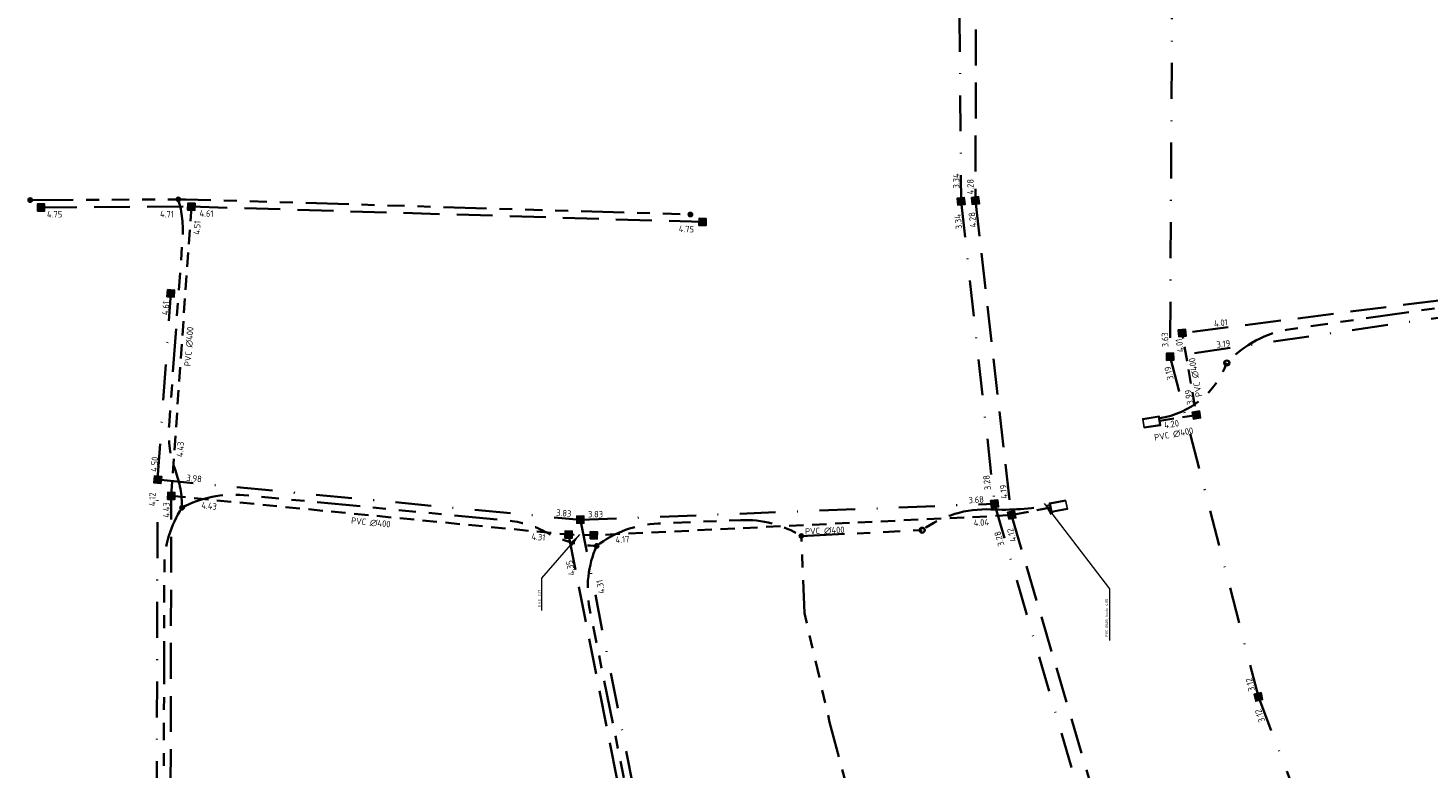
# Model space of a CAD drawing. Extents: x 168266 to 168732, y 448750 to 449580.
# Tile 10 of 22: x 168278 to 168473, y 449134 to 449237. Entities that reach past the tile are written whole.
import ezdxf
from ezdxf.enums import TextEntityAlignment as Align

# ---------------------------------------------------------------- set-up
doc = ezdxf.new("R2010")
doc.units = 0
for name, pattern in [('RI-DRAINAGE', [19.2, 6, -1.8, 1.8, -1.8, 2.4, -1.8, 1.8, -1.8]), ('RI-HWA', [7.4, 5, -2.4]), ('RI-HWA_PVC', [6.4, 4, -2.4]), ('RI-VWA', [11, 5, -3, 0, -3])]:
    doc.linetypes.add(name, pattern=pattern)
doc.layers.get('0').update_dxf_attribs({"lineweight": 0})
for name, color, linetype, lineweight, true_color in [('N-OI-RI-DRAINAGE-G', 3, 'RI-DRAINAGE', 35, 0x00ff00), ('N-OI-RI-HWA-G', 150, 'RI-HWA', 35, 0x007fff), ('N-OI-RI-VWA-G', 20, 'RI-VWA', 35, 0xff3f00)]:
    doc.layers.add(name, color=color, linetype=linetype, lineweight=lineweight, true_color=true_color)
for name, color, linetype, lineweight in [('N-OI-RI-DRAINAGE_PUT-S', 90, 'Continuous', 25), ('N-OI-RI-HWA_BOB-S', 150, 'Continuous', 25), ('N-OI-RI-HWA_RIOOLPUT_INSPECTIEPUT_BETON-S', 150, 'Continuous', 25), ('N-OI-RI-HWA_TRANSPORTLEIDING_PVC_400-G', 150, 'RI-HWA_PVC', 35), ('N-OI-RI-HWA_UITSTROOMBAK-S', 150, 'Continuous', 25), ('N-OI-RI-M', 7, 'Continuous', 18), ('N-OI-RI-VWA_BOB-S', 20, 'Continuous', 25), ('N-OI-RI-VWA_RIOOLPUT_INSPECTIEPUT-S', 20, 'Continuous', 25), ('N-WE-RI-DRAINAGE_PUT-S', 90, 'Continuous', 25), ('N-WE-RI-HWA_BOB-S', 150, 'Continuous', 25)]:
    doc.layers.add(name, color=color, linetype=linetype, lineweight=lineweight)
doc.styles.add('NLCS-ISO', font='NLCS-ISO.ttf')
doc.styles.add('NLCS-ISO-ANNOTATIEF-T18', font='NLCS-ISO.ttf', dxfattribs={"height": 1.8})
doc.dimstyles.new('NLCS-ANNOTATIEF-T18-PIJL_L2_H1', dxfattribs={"dimtxt": 1.8, "dimasz": 1.8, "dimexe": 2, "dimexo": 2, "dimgap": 0.7, "dimtad": 1, "dimzin": 0, "dimdsep": 46, "dimtxsty": 'NLCS-ISO-ANNOTATIEF-T18', "dimcen": 0, "dimdle": 2, "dimclrd": 256, "dimclre": 256, "dimclrt": 10, "dimadec": 1, "dimazin": 0, "dimtfac": 1, "dimtofl": 0, "dimtmove": 0, "dimatfit": 3, "dimfxl": 2, "dimfxlon": 1, "dimtfillclr": 256, "dimtolj": 1, "dimtzin": 0, "dimlwd": -1, "dimlwe": -1, "dimarcsym": 0})

# ---------------------------------------------------------------- blocks, each defined once
blk = doc.blocks.new('N-SRI-PUT_HWA-SO')
h = blk.add_hatch(color=256)
h.dxf.hatch_style = 1
h.paths.add_polyline_path([(-2, 0, 1), (2, 0, 1)])
at = {"lineweight": -3, "flags": 128}
blk.add_lwpolyline([(-2, -2), (2, -2), (2, 2), (-2, 2)], close=True, dxfattribs=at)
at = {"lineweight": -3}
blk.add_circle((0, 0), 2, dxfattribs=at)
blk = doc.blocks.new('N-SRI-PUT_VWA-SO')
h = blk.add_hatch(color=256)
edge = h.paths.add_edge_path()
edge.add_arc((0, 0), 2, 0, 360)
at = {"flags": 128}
blk.add_lwpolyline([(-2, 2), (2, 2), (2, -2), (-2, -2)], close=True, dxfattribs=at)
at = {"lineweight": -3, "flags": 128}
blk.add_lwpolyline([(2, -2), (2, 2), (-2, 2), (-2, -2)], close=True, dxfattribs=at)
at = {"lineweight": -3}
blk.add_circle((0, 0), 2, dxfattribs=at)
blk = doc.blocks.new('SRI-BOB-SO')
at = {"ltscale": 0.1, "style": 'NLCS-ISO'}
blk.add_attdef('B.O.B.', text='', height=1.8, dxfattribs=at).set_placement((0.05, -0.02), align=Align.BOTTOM_CENTER)
blk = doc.blocks.new('SRI-UITSTROOMBAK-SO')
at = {"color": 7}
for p, q in [((-3.25, 11.56), (3.25, 11.56)), ((-3.25, 0), (-3.25, 11.56)), ((-2.75, 0.5), (-2.75, 11.56)), ((2.75, 0.5), (2.75, 11.56)), ((3.25, 0), (3.25, 11.56)), ((-3.25, 0), (3.25, 0)), ((-2.75, 0.5), (2.75, 0.5))]:
    blk.add_line(p, q, dxfattribs=at)
at = {"flags": 128}
blk.add_lwpolyline([(-3.25, 11.56), (3.25, 11.56), (3.25, 0), (-3.25, 0)], close=True, dxfattribs=at)
blk = doc.blocks.new('SRI-DRAIN_PUT_DOORSPUIT-SO')
at = {"lineweight": -3}
blk.add_hatch(color=256, dxfattribs=at).paths.add_polyline_path([(1.5, 0, 0.267949), (0.7, 1.3), (-0.7, -1.3, 0.57735)])
blk.add_line((-0.7, -1.3), (0.7, 1.3), dxfattribs=at)
for radius in [2, 1.5]:
    blk.add_circle((0, 0), radius, dxfattribs=at)
blk = doc.blocks.new('SRI-DRAIN_PUT-SO')
at = {"lineweight": -3}
for radius in [2, 1.5]:
    blk.add_circle((0, 0), radius, dxfattribs=at)

msp = doc.modelspace()

# ---------------------------------------------------------------- linework, layer by layer
at = {"layer": 'N-OI-RI-DRAINAGE-G', "flags": 128}
for points in [[(168277.89, 449213.24), (168299.53, 449213.34), (168369.89, 449211.23)], [(168385.36, 449166.41), (168402.2, 449167.22)], [(168409.22, 449081.16), (168403.69, 449094.84), (168402.48, 449098.05), (168395.35, 449119.08), (168392.11, 449129.82), (168389.3, 449140.45), (168385.79, 449155.67), (168385.36, 449166.41)]]:
    msp.add_lwpolyline(points, dxfattribs=at)
for points in [[(168299.05, 449170.35, 0.088396), (168298.13, 449175.53, -0.106628), (168297.24, 449181.79), (168299.13, 449207.9, 0.091863), (168298.53, 449213.33)], [(168489.01, 449200.37), (168453.59, 449195.26, 0.173639), (168444.65, 449190.53)], [(168299.05, 449170.35, -0.149877), (168307.67, 449172.11), (168344.29, 449168.59, -0.10068), (168350.01, 449166.84, 0.119173), (168356.82, 449165.03)], [(168293.98, 449107.85, 0.146371), (168296.46, 449116.08), (168296.59, 449162.15, -0.145583), (168299.05, 449170.35)], [(168356.82, 449165.03, -0.155741), (168365.39, 449168.16), (168376.88, 449168.63, -0.149302), (168385.36, 449166.41)], [(168356.82, 449165.03, 0.149097), (168355.83, 449156.34), (168362.71, 449122.46), (168377.03, 449079.25), (168384.3, 449062.89, -0.118595), (168385.57, 449055.99), (168385.16, 449048.45)]]:
    msp.add_lwpolyline(points, format="xyb", dxfattribs=at)
at = {"layer": 'N-OI-RI-DRAINAGE-G'}
msp.add_lwpolyline([(168402.2, 449167.22, -0.171751), (168411.78, 449170.12, 0.058852), (168419.97, 449170.7)], format="xyb", dxfattribs=at)
msp.add_arc((168433.39, 449194.68), 12, 278.9462, 339.7879, dxfattribs=at)
at = {"layer": 'N-OI-RI-HWA-G'}
for points in [[(168409.74, 449251.82), (168409.62, 449213.17), (168414.62, 449169.32), (168431.22, 449113.08), (168451.95, 449055.29), (168459.92, 449019.14), (168468.3, 448980.66), (168471.68, 448929.37), (168468.07, 448875), (168458.4, 448824.91)], [(168607.71, 449232.66), (168565.58, 449223.89), (168538.97, 449215.66), (168488.86, 449201.11), (168438.43, 449194.71)], [(168279.39, 449212.21), (168300.35, 449212.33), (168371.59, 449210.19)], [(168302.51, 449022.93), (168301.57, 449067.18), (168297.41, 449109.51), (168297.55, 449172)], [(168352.92, 449166.61), (168361.74, 449122.21), (168376.09, 449078.89), (168387.17, 449054.04), (168390.45, 449045.82)]]:
    msp.add_lwpolyline(points, dxfattribs=at)
at = {"layer": 'N-OI-RI-HWA_TRANSPORTLEIDING_PVC_400-G', "ltscale": 0.5, "flags": 128}
for points in [[(168297.55, 449172), (168300.35, 449212.3)], [(168435.31, 449182.48), (168440.41, 449183.28), (168438.43, 449194.71)], [(168297.55, 449172), (168352.92, 449166.61), (168356.42, 449166.52), (168414.62, 449169.32)], [(168420.14, 449170.37), (168414.62, 449169.32)]]:
    msp.add_lwpolyline(points, dxfattribs=at)
at = {"layer": 'N-OI-RI-VWA-G'}
for points in [[(168526.79, 449430.72), (168492.62, 449393.97), (168465.86, 449351.8), (168448.73, 449309.46), (168437.08, 449254.55), (168436.75, 449191.41)], [(168407.3, 449250.02), (168407.62, 449213.06), (168412.28, 449170.9), (168429.32, 449112.46), (168449.17, 449057.72), (168461.26, 449006.9), (168465.88, 448982.24), (168469.67, 448929.38), (168466.08, 448875.26), (168456.44, 448827.32)], [(168605.59, 449230), (168566.08, 449221.96), (168536.26, 449211.92), (168489.04, 449199.03), (168436.75, 449191.41)], [(168299.95, 449026.24), (168299.56, 449067.18), (168295.48, 449107.83), (168295.64, 449174.27), (168297.49, 449200.23)], [(168436.75, 449191.41), (168449.04, 449143.98), (168466.92, 449097.25), (168477.28, 449067.15), (168479.99, 449058.08)], [(168295.64, 449174.27), (168354.59, 449168.66), (168412.28, 449170.9)], [(168354.49, 449169.09), (168363.68, 449122.71), (168377.96, 449079.61), (168392.22, 449048.45)]]:
    msp.add_lwpolyline(points, dxfattribs=at)

# ---------------------------------------------------------------- block references
at = {"layer": 'N-OI-RI-DRAINAGE_PUT-S', "xscale": 0.2, "yscale": 0.2, "zscale": 0.2}
for p in [(168444.65, 449190.53), (168402.2, 449167.22)]:
    msp.add_blockref('SRI-DRAIN_PUT-SO', p, dxfattribs=at)
at = {"layer": 'N-OI-RI-HWA_BOB-S'}
for p, xscale, yscale, zscale, rotation in [((168300.71, 449192.75), 0.5, 0.5, 0.5, 85.94), ((168440.97, 449188.63), 0.4999999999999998, 0.4999999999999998, 0.4999999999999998, 100.7363743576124), ((168437.36, 449179.93), 0.4999999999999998, 0.4999999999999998, 0.4999999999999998, 10.73637435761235), ((168325.27, 449167.61), 0.4999999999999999, 0.4999999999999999, 0.4999999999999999, 354.52), ((168388.63, 449166.46), 0.4999999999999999, 0.4999999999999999, 0.4999999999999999, 2.57)]:
    msp.add_blockref('SRI-BOB-SO', p, dxfattribs=dict(at, xscale=xscale, yscale=yscale, zscale=zscale, rotation=rotation)).add_auto_attribs({'B.O.B.': 'PVC ∅400'})
at = {"layer": 'N-OI-RI-HWA_RIOOLPUT_INSPECTIEPUT_BETON-S', "zscale": 0.5}
for p, xscale, yscale, rotation in [((168409.62, 449213.17), 0.25, 0.25, 276.507709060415), ((168279.39, 449212.21), 0.2499999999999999, 0.2499999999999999, 0.3312009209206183), ((168300.35, 449212.3), 0.25, 0.25, 358.3738644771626), ((168371.59, 449210.19), 0.25, 0.25, 178.3064642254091), ((168438.43, 449194.71), 0.25, 0.25, 5.361728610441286), ((168440.41, 449183.28), 0.2499999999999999, 0.2499999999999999, 188.9846578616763), ((168297.55, 449172), 0.25, 0.25, 358.490772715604), ((168414.68, 449169.33), 0.25, 0.25, 10.8500842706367), ((168352.92, 449166.61), 0.25, 0.25, 359.6827183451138), ((168356.42, 449166.52), 0.2499999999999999, 0.2499999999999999, 358.8953451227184)]:
    msp.add_blockref('N-SRI-PUT_HWA-SO', p, dxfattribs=dict(at, xscale=xscale, yscale=yscale, rotation=rotation))
at = {"layer": 'N-OI-RI-HWA_UITSTROOMBAK-S'}
for p, xscale, yscale, zscale, rotation in [((168435.31, 449182.48), 0.2000000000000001, 0.2000000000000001, 0.2000000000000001, 98.94621350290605), ((168420.04, 449170.36), 0.1999999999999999, 0.1999999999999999, 0.1999999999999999, 280.8003628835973)]:
    msp.add_blockref('SRI-UITSTROOMBAK-SO', p, dxfattribs=dict(at, xscale=xscale, yscale=yscale, zscale=zscale, rotation=rotation))
at = {"layer": 'N-OI-RI-VWA_BOB-S'}
for p, xscale, yscale, zscale, rotation, values in [((168407.64, 449215.89), 0.5, 0.5, 0.5, 90.38609086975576, {'B.O.B.': '3.34'}), ((168407.92, 449210.28), 0.5, 0.5, 0.5, 96.7288036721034, {'B.O.B.': '3.34'}), ((168297.46, 449198.11), 0.5, 0.5, 0.5, 85.71770487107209, {'B.O.B.': '4.61'}), ((168436.75, 449193.76), 0.4999999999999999, 0.4999999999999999, 0.4999999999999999, 91.52953324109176, {'B.O.B.': '3.63'}), ((168444.22, 449192.48), 0.5, 0.5, 0.5, 6.218280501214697, {'B.O.B.': '3.19'}), ((168437.28, 449189.24), 0.4999999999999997, 0.4999999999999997, 0.4999999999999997, 103.3986002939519, {'B.O.B.': '3.19'}), ((168295.92, 449176.34), 0.5, 0.5, 0.5, 85.48443433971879, {'B.O.B.': '4.50'}), ((168300.64, 449173.74), 0.4999999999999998, 0.4999999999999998, 0.4999999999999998, 354.5639035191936, {'B.O.B.': '3.98'}), ((168411.94, 449173.91), 0.5, 0.5, 0.5, 96.58630083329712, {'B.O.B.': '3.28'}), ((168295.62, 449171.5), 0.5, 0.5, 0.5, 89.56064435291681, {'B.O.B.': '4.12'}), ((168352.16, 449168.9), 0.5, 0.5, 0.5, 354.520061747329, {'B.O.B.': '3.83'}), ((168409.74, 449170.76), 0.5, 0.5, 0.5, 3.57395085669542, {'B.O.B.': '3.68'}), ((168356.64, 449168.74), 0.5, 0.5, 0.5, 359.5695151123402, {'B.O.B.': '3.83'}), ((168413.62, 449166.21), 0.4999999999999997, 0.4999999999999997, 0.4999999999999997, 106.4705046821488, {'B.O.B.': '3.28'}), ((168358.07, 449159.45), 0.5000000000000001, 0.5000000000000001, 0.5000000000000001, 100.6072947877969, {'B.O.B.': '4.31'}), ((168448.6, 449145.85), 0.5, 0.5, 0.5, 103.5938307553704, {'B.O.B.': '3.12'}), ((168449.94, 449141.57), 0.4999999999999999, 0.4999999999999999, 0.4999999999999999, 109.3572110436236, {'B.O.B.': '3.12'})]:
    msp.add_blockref('SRI-BOB-SO', p, dxfattribs=dict(at, xscale=xscale, yscale=yscale, zscale=zscale, rotation=rotation)).add_auto_attribs(values)
at = {"layer": 'N-OI-RI-VWA_RIOOLPUT_INSPECTIEPUT-S', "zscale": 0.5}
for p, xscale, yscale, rotation in [((168407.62, 449213.06), 0.2499999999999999, 0.2499999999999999, 276.3050128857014), ((168297.49, 449200.23), 0.2499999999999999, 0.2499999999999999, 265.9390292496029), ((168436.75, 449191.41), 0.2499999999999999, 0.2499999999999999, 91.16993118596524), ((168295.67, 449174.27), 0.25, 0.25, 354.4219069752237), ((168412.28, 449170.9), 0.25, 0.25, 96.30501288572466), ((168354.56, 449168.7), 0.2499999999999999, 0.2499999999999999, 270.4189560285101), ((168449.04, 449143.98), 0.2499999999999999, 0.2499999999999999, 103.2514818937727)]:
    msp.add_blockref('N-SRI-PUT_VWA-SO', p, dxfattribs=dict(at, xscale=xscale, yscale=yscale, rotation=rotation))
at = {"layer": 'N-WE-RI-DRAINAGE_PUT-S', "xscale": 0.15, "yscale": 0.15}
for p in [(168277.89, 449213.24), (168298.53, 449213.34), (168369.89, 449211.23), (168299.05, 449170.35), (168385.36, 449166.41), (168356.82, 449165.03)]:
    msp.add_blockref('SRI-DRAIN_PUT_DOORSPUIT-SO', p, dxfattribs=at)
at = {"layer": 'N-WE-RI-HWA_BOB-S'}
for p, xscale, yscale, zscale, rotation, values in [((168409.62, 449215.08), 0.5, 0.5, 0.5, 89.9078138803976, {'B.O.B.': '4.28'}), ((168281.27, 449210.55), 0.4999999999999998, 0.4999999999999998, 0.4999999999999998, 0.3337671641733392, {'B.O.B.': '4.75'}), ((168296.93, 449210.57), 0.5, 0.5, 0.5, 0.3337671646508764, {'B.O.B.': '4.71'}), ((168302.42, 449210.66), 0.4999999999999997, 0.4999999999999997, 0.4999999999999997, 358.2788995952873, {'B.O.B.': '4.61'}), ((168409.92, 449210.55), 0.4999999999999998, 0.4999999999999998, 0.4999999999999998, 96.50770906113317, {'B.O.B.': '4.28'}), ((168301.85, 449209.31), 0.5, 0.5, 0.5, 85.93902925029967, {'B.O.B.': '4.51'}), ((168369.29, 449208.49), 0.5, 0.5, 0.5, 358.3064642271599, {'B.O.B.': '4.75'}), ((168443.88, 449195.41), 0.5, 0.5, 0.5, 7.235940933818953, {'B.O.B.': '4.01'}), ((168438.78, 449193.07), 0.4999999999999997, 0.4999999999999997, 0.4999999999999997, 99.62459804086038, {'B.O.B.': '4.01'}), ((168440.08, 449185.86), 0.4999999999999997, 0.4999999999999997, 0.4999999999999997, 100.6746981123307, {'B.O.B.': '3.99'}), ((168437.03, 449181.3), 0.5, 0.5, 0.5, 8.930495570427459, {'B.O.B.': '4.20'}), ((168299.52, 449178.42), 0.5, 0.5, 0.5, 85.93902925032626, {'B.O.B.': '4.43'}), ((168414.26, 449172.64), 0.4999999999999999, 0.4999999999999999, 0.4999999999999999, 96.50770906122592, {'B.O.B.': '4.19'}), ((168297.58, 449170.02), 0.5, 0.5, 0.5, 89.8556878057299, {'B.O.B.': '4.43'}), ((168302.74, 449169.91), 0.5, 0.5, 0.5, 354.4219069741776, {'B.O.B.': '4.43'}), ((168410.45, 449167.59), 0.5, 0.5, 0.5, 2.573965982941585, {'B.O.B.': '4.04'}), ((168348.62, 449165.56), 0.5, 0.5, 0.5, 354.4219069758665, {'B.O.B.': '4.31'}), ((168360.44, 449165.23), 0.5, 0.5, 0.5, 2.57396598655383, {'B.O.B.': '4.17'}), ((168415.36, 449166.73), 0.5, 0.5, 0.5, 106.4447357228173, {'B.O.B.': '4.12'}), ((168353.88, 449162.08), 0.5, 0.5, 0.5, 100.7452103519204, {'B.O.B.': '4.35'})]:
    msp.add_blockref('SRI-BOB-SO', p, dxfattribs=dict(at, xscale=xscale, yscale=yscale, zscale=zscale, rotation=rotation)).add_auto_attribs(values)

# ---------------------------------------------------------------- texts
at = {"layer": 'N-OI-RI-M', "color": 10, "char_height": 0.36, "attachment_point": 1, "rotation": 90, "style": 'NLCS-ISO-ANNOTATIEF-T18'}
for s, insert in [('\\A1;b.o.b. 3.71', (168348.65, 449156.53)), ('\\A1;PVC %%C400, b.o.b. 4.05', (168427.72, 449152.38))]:
    msp.add_mtext(s, dxfattribs=dict(at, insert=insert))

# ---------------------------------------------------------------- leaders
at = {"layer": 'N-OI-RI-M', "annotation_type": 0, "has_hookline": 1, "hookline_direction": 1, "horizontal_direction": (0, 1, 0)}
for points, text_width in [([(168419.21, 449170.94), (168428.3, 449159.03), (168428.3, 449157.23)], 4.66), ([(168354.45, 449166.61), (168349.15, 449160.53), (168349.15, 449158.73)], 2.02)]:
    msp.add_leader(points, dimstyle='NLCS-ANNOTATIEF-T18-PIJL_L2_H1', override={"dimscale": 0, "dimgap": 0.7, "dimtad": 1}, dxfattribs=dict(at, text_width=text_width))

doc.saveas('drawing.dxf')
